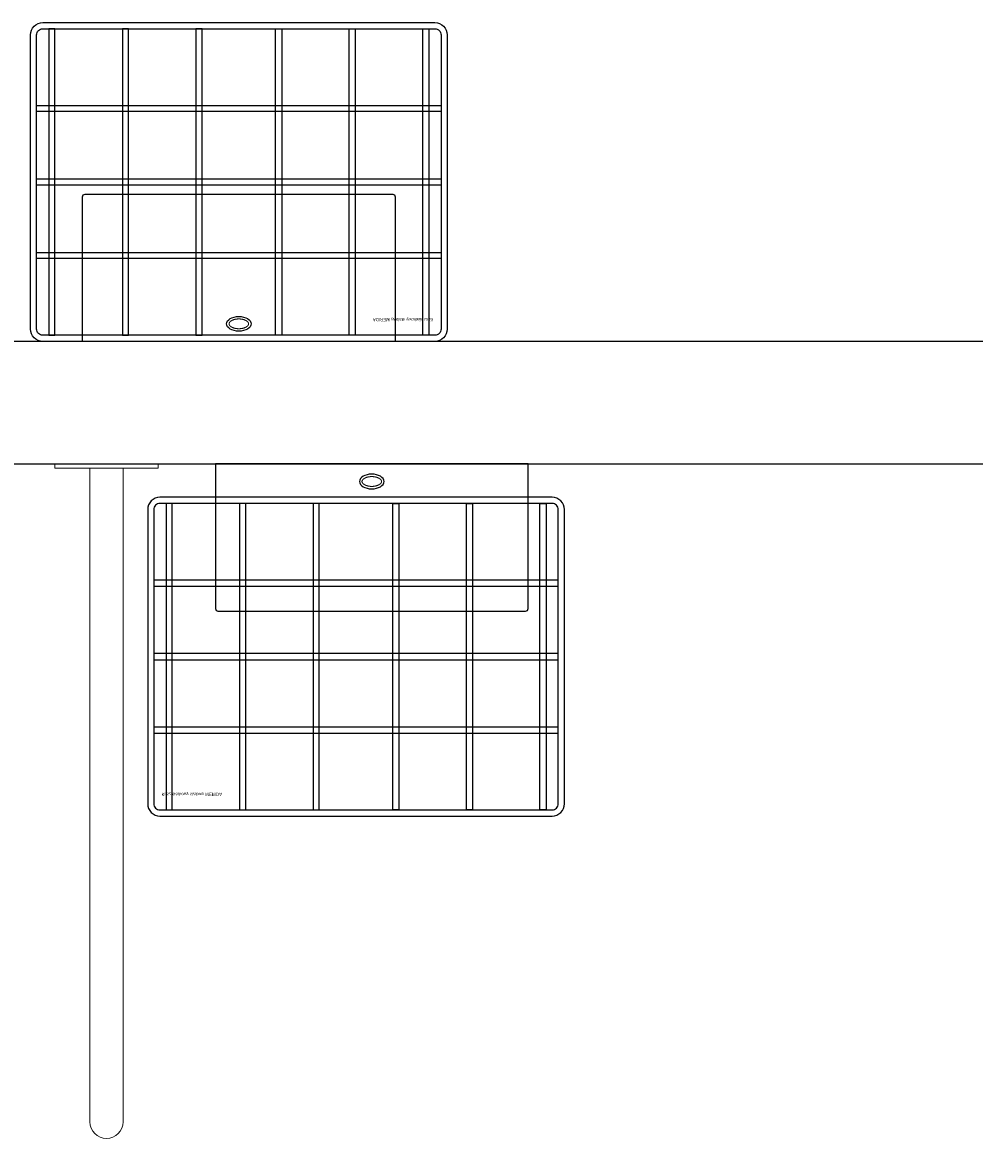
# Model space of a CAD drawing. Header units: millimetres. Extents: x 6161 to 8965, y -9035 to -5431.
# Tile 22 of 256: x 6612 to 6689, y -6855 to -6763. Entities that reach past the tile are written whole.
import ezdxf

# ---------------------------------------------------------------- set-up
doc = ezdxf.new("R2010")
doc.units = ezdxf.units.MM
doc.layers.add('Wyposazenie Wew - Urzadzenia Sanitarne', color=6, linetype='Continuous')
doc.layers.add('Ściany', color=7, linetype='Continuous')
doc.styles.get("Standard").update_dxf_attribs({"font": 'arial.ttf'})

# ---------------------------------------------------------------- blocks, each defined once
blk = doc.blocks.new('Poręcz NPS_Prosta')
at = {"linetype": 'Continuous', "lineweight": 20}
for p, q in [((4.225, 0), (-4.225, 0)), ((-4.225, -0.338), (-4.225, 0)), ((4.225, -0.338), (4.225, 0)), ((4.225, -0.338), (-4.225, -0.338)), ((-1.352, -0.338), (-1.352, -53.665)), ((1.352, -0.338), (1.352, -53.665))]:
    blk.add_line(p, q, dxfattribs=at)
blk.add_arc((0, -53.665), 1.352, 180, 0, dxfattribs=at)
blk = doc.blocks.new('Kosz_MERIDA')
for points in [[(1, 0), (33, 0, -0.414214), (34, -1), (34, -25, -0.414214), (33, -26), (1, -26, -0.414214), (0, -25), (0, -1, -0.414214)], [(1, -0.5), (33, -0.5, -0.414214), (33.5, -1), (33.5, -25, -0.414214), (33, -25.5), (1, -25.5, -0.414214), (0.5, -25), (0.5, -1, -0.414214)]]:
    blk.add_lwpolyline(points, format="xyb", close=True)
at = {"color": 9, "true_color": 0xb8b8b8}
for points in [[(1.5, -0.5), (2, -0.5), (2, -25.5), (1.5, -25.5)], [(7.5, -0.5), (8, -0.5), (8, -25.5), (7.5, -25.5)], [(13.5, -0.5), (14, -0.5), (14, -25.5), (13.5, -25.5)], [(20.5, -0.5), (20, -0.5), (20, -25.5), (20.5, -25.5)], [(26.5, -0.5), (26, -0.5), (26, -25.5), (26.5, -25.5)], [(32.5, -0.5), (32, -0.5), (32, -25.5), (32.5, -25.5)], [(0.5, -6.75), (33.5, -6.75), (33.5, -7.25), (0.5, -7.25)], [(0.5, -12.75), (33.5, -12.75), (33.5, -13.25), (0.5, -13.25)], [(0.5, -18.75), (33.5, -18.75), (33.5, -19.25), (0.5, -19.25)]]:
    blk.add_lwpolyline(points, close=True, dxfattribs=at)
at = {"insert": (1.135, -1.645), "char_height": 0.25, "width": 10.4, "attachment_point": 1}
blk.add_mtext('Kosz siatkowy stalowy MERIDA', dxfattribs=at)
blk = doc.blocks.new('*U98')
blk.add_lwpolyline([(0, 0), (25.5, 0), (25.5, -11.8, -0.414214), (25.3, -12), (0.2, -12, -0.414214), (0, -11.8)], format="xyb", close=True)
blk.add_ellipse((12.75, -1.43), major_axis=(-1, 0), ratio=0.6)
at = {"lineweight": 0}
blk.add_open_spline([(11.95, -1.43), (11.95, -1.434), (11.95, -1.442), (11.952, -1.455), (11.954, -1.468), (11.958, -1.481), (11.963, -1.495), (11.969, -1.509), (11.976, -1.523), (11.986, -1.539), (11.996, -1.554), (12.009, -1.57), (12.023, -1.586), (12.039, -1.602), (12.057, -1.619), (12.077, -1.635), (12.098, -1.651), (12.121, -1.667), (12.146, -1.683), (12.173, -1.698), (12.201, -1.713), (12.23, -1.727), (12.261, -1.74), (12.293, -1.753), (12.327, -1.765), (12.362, -1.776), (12.397, -1.786), (12.434, -1.795), (12.472, -1.803), (12.51, -1.81), (12.549, -1.816), (12.589, -1.821), (12.629, -1.825), (12.669, -1.828), (12.709, -1.829), (12.75, -1.83), (12.791, -1.829), (12.831, -1.828), (12.871, -1.825), (12.911, -1.821), (12.951, -1.816), (12.99, -1.81), (13.028, -1.803), (13.066, -1.795), (13.103, -1.786), (13.138, -1.776), (13.173, -1.765), (13.207, -1.753), (13.239, -1.74), (13.27, -1.727), (13.299, -1.713), (13.327, -1.698), (13.354, -1.683), (13.379, -1.667), (13.402, -1.651), (13.423, -1.635), (13.443, -1.619), (13.461, -1.602), (13.477, -1.586), (13.491, -1.57), (13.504, -1.554), (13.514, -1.539), (13.524, -1.523), (13.531, -1.509), (13.537, -1.495), (13.542, -1.481), (13.546, -1.468), (13.548, -1.455), (13.55, -1.442), (13.55, -1.43), (13.55, -1.417), (13.548, -1.405), (13.546, -1.392), (13.542, -1.379), (13.537, -1.365), (13.531, -1.351), (13.524, -1.336), (13.514, -1.321), (13.504, -1.306), (13.491, -1.29), (13.477, -1.273), (13.461, -1.257), (13.443, -1.241), (13.423, -1.224), (13.402, -1.208), (13.379, -1.192), (13.354, -1.177), (13.327, -1.162), (13.299, -1.147), (13.27, -1.133), (13.239, -1.119), (13.207, -1.107), (13.173, -1.095), (13.138, -1.084), (13.103, -1.074), (13.066, -1.065), (13.028, -1.057), (12.99, -1.05), (12.951, -1.044), (12.911, -1.039), (12.871, -1.035), (12.831, -1.032), (12.791, -1.03), (12.75, -1.03), (12.709, -1.03), (12.669, -1.032), (12.629, -1.035), (12.589, -1.039), (12.549, -1.044), (12.51, -1.05), (12.472, -1.057), (12.434, -1.065), (12.397, -1.074), (12.362, -1.084), (12.327, -1.095), (12.293, -1.107), (12.261, -1.119), (12.23, -1.133), (12.201, -1.147), (12.173, -1.162), (12.146, -1.177), (12.121, -1.192), (12.098, -1.208), (12.077, -1.224), (12.057, -1.241), (12.039, -1.257), (12.023, -1.273), (12.009, -1.29), (11.996, -1.306), (11.986, -1.321), (11.976, -1.336), (11.969, -1.351), (11.963, -1.365), (11.958, -1.379), (11.954, -1.392), (11.952, -1.405), (11.95, -1.417), (11.95, -1.426), (11.95, -1.43)], degree=3, knots=[0, 0, 0, 0, 0.012354, 0.024928, 0.037933, 0.051567, 0.066005, 0.081398, 0.097871, 0.11552, 0.13442, 0.154621, 0.176153, 0.199028, 0.223245, 0.248788, 0.275633, 0.303748, 0.333091, 0.363616, 0.395273, 0.428006, 0.461757, 0.496462, 0.532059, 0.568479, 0.605655, 0.643514, 0.681986, 0.720996, 0.76047, 0.800332, 0.840505, 0.880912, 0.921475, 0.962117, 1.002759, 1.043322, 1.083729, 1.123902, 1.163764, 1.203238, 1.242248, 1.28072, 1.318579, 1.355755, 1.392175, 1.427772, 1.462477, 1.496228, 1.528961, 1.560618, 1.591143, 1.620486, 1.648601, 1.675446, 1.700989, 1.725206, 1.748081, 1.769613, 1.789814, 1.808714, 1.826364, 1.842836, 1.858229, 1.872667, 1.886301, 1.899306, 1.91188, 1.924234, 1.936588, 1.949162, 1.962167, 1.975801, 1.990239, 2.005632, 2.022105, 2.039754, 2.058654, 2.078855, 2.100387, 2.123262, 2.147479, 2.173022, 2.199868, 2.227982, 2.257325, 2.287851, 2.319507, 2.35224, 2.385991, 2.420696, 2.456293, 2.492713, 2.529889, 2.567748, 2.60622, 2.64523, 2.684704, 2.724566, 2.764739, 2.805146, 2.84571, 2.886351, 2.926993, 2.967556, 3.007963, 3.048136, 3.087998, 3.127472, 3.166482, 3.204954, 3.242814, 3.279989, 3.316409, 3.352006, 3.386712, 3.420462, 3.453195, 3.484852, 3.515377, 3.54472, 3.572835, 3.59968, 3.625223, 3.64944, 3.672315, 3.693847, 3.714048, 3.732948, 3.750598, 3.76707, 3.782463, 3.796901, 3.810535, 3.82354, 3.836114, 3.848468, 3.848468, 3.848468, 3.848468], dxfattribs=at)

msp = doc.modelspace()

# ---------------------------------------------------------------- linework, layer by layer
at = {"layer": 'Ściany'}
msp.add_lwpolyline([(6793.833, -6788.817), (6518.833, -6788.817), (6518.833, -6778.817), (6508.833, -6778.817), (6508.833, -6898.317), (6518.833, -6898.317), (6518.833, -6798.817), (6738.852, -6798.817), (6738.852, -7008.317), (6518.833, -7008.317), (6518.833, -6998.317), (6508.833, -6998.317), (6508.833, -7008.317), (6508.833, -7008.317), (6508.833, -7028.317), (6518.833, -7028.317), (6518.833, -7018.317), (6777.854, -7018.317)], dxfattribs=at)

# ---------------------------------------------------------------- block references
at = {"layer": 'Wyposazenie Wew - Urzadzenia Sanitarne'}
for name, p, rotation in [('Kosz_MERIDA', (6646.401, -6788.817), 179.9999999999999), ('*U98', (6642.151, -6788.817), 180)]:
    msp.add_blockref(name, p, dxfattribs=dict(at, rotation=rotation))
msp.add_blockref('Poręcz NPS_Prosta', (6618.603, -6798.817), dxfattribs=at)
at = {"layer": 'Wyposazenie Wew - Urzadzenia Sanitarne', "xscale": -1}
msp.add_blockref('*U98', (6652.996, -6798.817), dxfattribs=at)
at = {"layer": 'Wyposazenie Wew - Urzadzenia Sanitarne', "xscale": -1, "rotation": 180}
msp.add_blockref('Kosz_MERIDA', (6621.963, -6827.536), dxfattribs=at)

doc.saveas('drawing.dxf')
